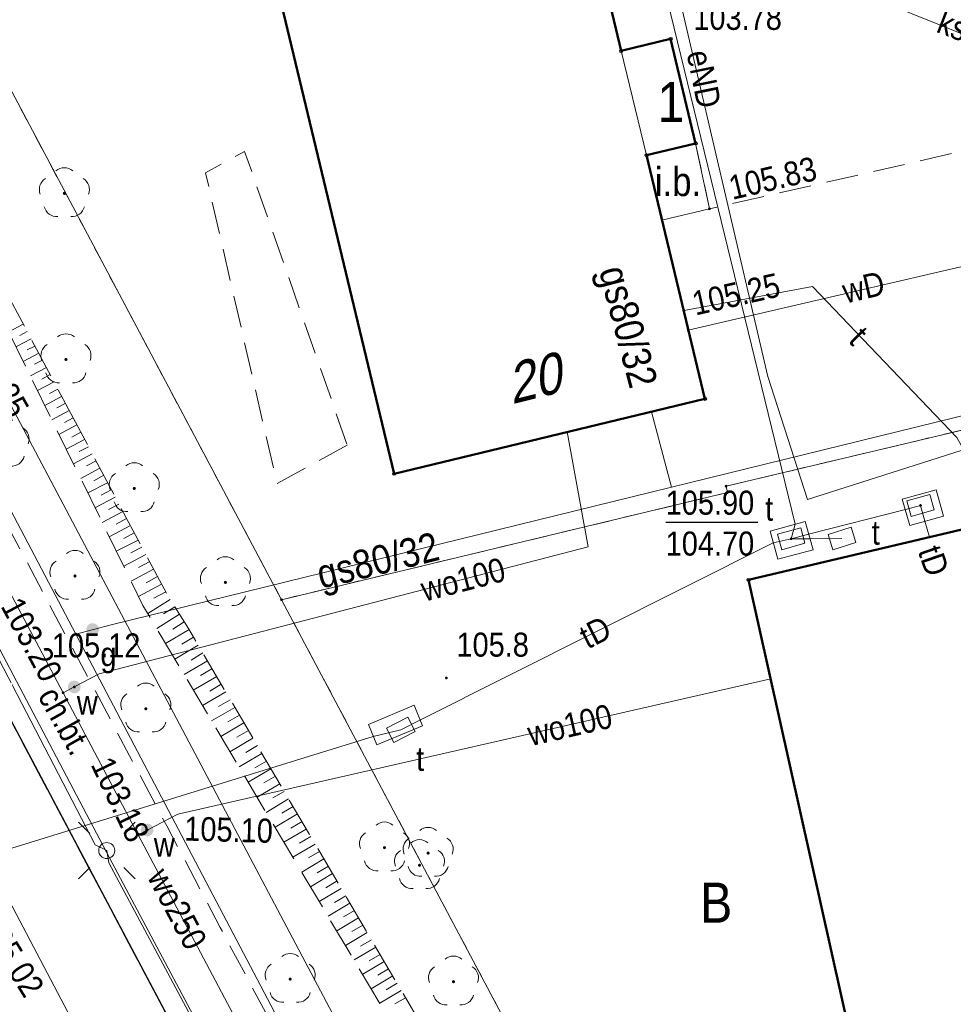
# Model space of a CAD drawing. Extents: x 7490163 to 7490671, y 5783984 to 5784563.
# Tile 37 of 43: x 7490459 to 7490489, y 5784340 to 5784371. Entities that reach past the tile are written whole.
import ezdxf
from ezdxf.enums import TextEntityAlignment as Align

# ---------------------------------------------------------------- set-up
doc = ezdxf.new("R2010")
doc.units = 0
doc.header["$MEASUREMENT"] = 0
for name, pattern in [('1.5_0.5', [2, 1.5, -0.5]), ('218-500', [1, 0.5, -0.5]), ('219-500', [0]), ('mz1.0_0.5', [1.5, 1, -0.5]), ('mz1.25_0.5', [1.75, 1.25, -0.5])]:
    doc.linetypes.add(name, pattern=pattern)
doc.layers.get('0').update_dxf_attribs({"linetype": 'CONTINUOUS', "lineweight": 5})
doc.layers.get('0').transparency = 0.8
for name, color, linetype, transparency in [('0-Inne (niezydentyfikowane)', 7, 'CONTINUOUS', 0.8), ('203-Punkt załamania granicy działki nie stabilizowany', 7, 'CONTINUOUS', 0.8), ('210-Oznaczenie użytku', 7, 'CONTINUOUS', 0.8), ('218-Granica użytku', 7, 'CONTINUOUS', 0.8), ('219-Linia granicy', 7, 'CONTINUOUS', 0.8), ('238-Punkt adresowy budynku', 7, 'CONTINUOUS', 0.8), ('312-Budynek (powierzchnia)', 7, 'CONTINUOUS', 0.8), ('320-część budynku wyodrębniona ze względu na liczbę kondygnacji naziemnych (powierzchnia)', 7, 'CONTINUOUS', 0.8), ('320-część budynku wyodrębniona ze względu na liczbę kondygnacji naziemnych (powierzchnia)-Atr25', 7, 'CONTINUOUS', 0.8), ('583-Oś przewodu-SGPOD', 7, 'CONTINUOUS', 0.8), ('583-Oś przewodu-SGPOD-Atr17', 7, 'CONTINUOUS', 0.8), ('chodnik (powierzchnia)', 7, 'CONTINUOUS', 0.8), ('chodnik (powierzchnia)-Atr17', 7, 'CONTINUOUS', 0.8), ('drzewo liściaste (punkt)', 7, 'CONTINUOUS', 0.8), ('inna budowla (powierzchnia)', 7, 'CONTINUOUS', 0.8), ('inna budowla (powierzchnia)-Atr17', 7, 'CONTINUOUS', 0.8), ('jezdnia (powierzchnia)', 7, 'CONTINUOUS', 0.8), ('komora podziemna - przewód telekomunikacyjny (powierzchnia)', 7, 'CONTINUOUS', 0.8), ('krawężnik (linia)', 7, 'CONTINUOUS', 0.8), ('latarnia (punkt)', 7, 'CONTINUOUS', 0.8), ('przewód elektroenergetyczny (linia)', 7, 'CONTINUOUS', 0.8), ('przewód elektroenergetyczny (linia)-Atr1', 7, 'CONTINUOUS', 0.8), ('przewód kanalizacyjny (linia)', 7, 'CONTINUOUS', 0.8), ('przewód kanalizacyjny (linia)-Atr1', 7, 'CONTINUOUS', 0.8), ('przewód telekomunikacyjny (linia)', 7, 'CONTINUOUS', 0.8), ('przewód telekomunikacyjny (linia)-Atr1', 7, 'CONTINUOUS', 0.8), ('przewód wodociągowy (linia)', 7, 'CONTINUOUS', 0.8), ('przewód wodociągowy (linia)-Atr1', 7, 'CONTINUOUS', 0.8), ('Punkt budynku', 7, 'CONTINUOUS', 0.8), ('punkt o określonej wysokości (sieć gazowa)', 7, 'CONTINUOUS', 0.8), ('punkt o określonej wysokości (sieć kanalizacyjna)-Atr3', 7, 'CONTINUOUS', 0.8), ('punkt o określonej wysokości (sieć telekomunikacyjna)', 7, 'CONTINUOUS', 0.8), ('punkt o określonej wysokości (sieć telekomunikacyjna)-Atr2', 7, 'CONTINUOUS', 0.8), ('punkt o określonej wysokości (sieć telekomunikacyjna)-Atr3', 7, 'CONTINUOUS', 0.8), ('punkt o określonej wysokości (sieć wodociągowa)', 7, 'CONTINUOUS', 0.8), ('punkt o określonej wysokości (sieć wodociągowa)-Atr2', 7, 'CONTINUOUS', 0.8), ('punkt wysokościowy naturalny', 7, 'CONTINUOUS', 0.8), ('punkt wysokościowy naturalny-Atr2', 7, 'CONTINUOUS', 0.8), ('punkt wysokościowy sztuczny', 7, 'CONTINUOUS', 0.8), ('punkt wysokościowy sztuczny-Atr2', 7, 'CONTINUOUS', 0.8), ('skarpa nieumocniona (powierzchnia)', 7, 'CONTINUOUS', 0.8), ('właz prostokątny - siec telekomunikacyjna (punkt)', 7, 'CONTINUOUS', 0.8), ('właz prostokątny - siec telekomunikacyjna (punkt)-Atr17', 7, 'CONTINUOUS', 0.8), ('zakrzewienie (powierzchnia)', 7, 'CONTINUOUS', 0.8), ('zasuwa - siec gazowa (punkt)', 7, 'CONTINUOUS', 0.8), ('zasuwa - siec gazowa (punkt)-Atr17', 7, 'CONTINUOUS', 0.8), ('zasuwa - siec wodociągowa (punkt)', 7, 'CONTINUOUS', 0.8), ('zasuwa - siec wodociągowa (punkt)-Atr17', 7, 'CONTINUOUS', 0.8)]:
    doc.layers.add(name, color=color, linetype=linetype, transparency=transparency)
doc.styles.get("Standard").update_dxf_attribs({"font": 'txt', "width": 0.75})

# ---------------------------------------------------------------- blocks, each defined once
blk = doc.blocks.new('PW01')
at = {"linetype": 'Continuous', "lineweight": 13}
h = blk.add_hatch(color=0, dxfattribs=at)
edge = h.paths.add_edge_path()
edge.add_arc((0, 0), 0.045, 0, 360)
blk = doc.blocks.new('OP021')
at = {"linetype": 'Continuous', "lineweight": 13}
h = blk.add_hatch(color=0, dxfattribs=at)
edge = h.paths.add_edge_path()
edge.add_arc((0, 0), 0.05, 0, 360)
at = {"color": 0, "linetype": 'Continuous', "lineweight": 13}
for centre, start, end in [((0, 0.4), 49.272, 130.728), ((-0.38, 0.124), 121.308, 202.548), ((0.38, 0.124), 337.452, 58.692), ((-0.235, -0.324), 193.221, 274.871), ((0.235, -0.324), 265.129, 346.779)]:
    blk.add_arc(centre, 0.4, start, end, dxfattribs=at)
blk = doc.blocks.new('US25')
at = {"linetype": 'Continuous', "lineweight": 0}
h = blk.add_hatch(color=0, dxfattribs=at)
edge = h.paths.add_edge_path()
edge.add_arc((0, 0), 0.2, 0, 360)
blk = doc.blocks.new('SM01')
at = {"color": 0, "linetype": 'Continuous', "lineweight": 13}
for p, q in [((-0.53, 0.531), (-0.883, 0.884)), ((0.531, 0.531), (0.884, 0.884)), ((-0.53, -0.53), (-0.883, -0.883)), ((0.531, -0.53), (0.884, -0.883))]:
    blk.add_line(p, q, dxfattribs=at)
blk.add_circle((0, 0), 0.25, dxfattribs=at)
blk = doc.blocks.new('US22B')
at = {"color": 0, "linetype": 'Continuous', "lineweight": 0}
blk.add_lwpolyline([(-0.375, -0.25), (0.375, -0.25), (0.375, 0.25), (-0.375, 0.25)], close=True, dxfattribs=at)
blk = doc.blocks.new('PW02')
at = {"linetype": 'Continuous', "lineweight": 13}
h = blk.add_hatch(color=0, dxfattribs=at)
edge = h.paths.add_edge_path()
edge.add_arc((0, 0), 0.045, 0, 360)
blk = doc.blocks.new('203')
at = {"linetype": 'Continuous', "lineweight": 0}
h = blk.add_hatch(color=0, dxfattribs=at)
edge = h.paths.add_edge_path()
edge.add_arc((0, 0), 0.045, 0, 360)
blk = doc.blocks.new('PUNKTBUD')
at = {"color": 0}
blk.add_circle((0, 0), 0.045, dxfattribs=at)

msp = doc.modelspace()

# ---------------------------------------------------------------- linework, layer by layer
at = {"layer": '0-Inne (niezydentyfikowane)', "color": 7, "linetype": 'Continuous', "lineweight": 13}
for p, q in [((7490459.6, 5784361.1), (7490459.15, 5784360.86)), ((7490459.72, 5784360.87), (7490459.49, 5784360.75)), ((7490459.84, 5784360.65), (7490459.37, 5784360.4)), ((7490460.08, 5784360.2), (7490459.6, 5784359.94)), ((7490459.96, 5784360.42), (7490459.72, 5784360.3)), ((7490460.2, 5784359.98), (7490459.95, 5784359.85)), ((7490460.32, 5784359.75), (7490459.82, 5784359.49)), ((7490460.56, 5784359.3), (7490460.04, 5784359.03)), ((7490460.44, 5784359.53), (7490460.18, 5784359.39)), ((7490460.68, 5784359.08), (7490460.42, 5784358.94)), ((7490460.79, 5784358.85), (7490460.27, 5784358.57)), ((7490461.03, 5784358.41), (7490460.49, 5784358.12)), ((7490460.91, 5784358.63), (7490460.65, 5784358.49)), ((7490461.15, 5784358.18), (7490460.88, 5784358.04)), ((7490461.27, 5784357.96), (7490460.71, 5784357.66)), ((7490461.39, 5784357.73), (7490461.11, 5784357.58)), ((7490461.51, 5784357.51), (7490460.94, 5784357.2)), ((7490461.63, 5784357.28), (7490461.34, 5784357.13)), ((7490461.75, 5784357.06), (7490461.16, 5784356.75)), ((7490461.87, 5784356.84), (7490461.57, 5784356.68)), ((7490461.99, 5784356.61), (7490461.39, 5784356.29)), ((7490462.11, 5784356.39), (7490461.8, 5784356.22)), ((7490462.23, 5784356.16), (7490461.61, 5784355.84)), ((7490462.34, 5784355.94), (7490462.03, 5784355.77)), ((7490462.46, 5784355.71), (7490461.83, 5784355.38)), ((7490462.58, 5784355.49), (7490462.26, 5784355.32)), ((7490462.7, 5784355.26), (7490462.06, 5784354.92)), ((7490462.82, 5784355.04), (7490462.5, 5784354.87)), ((7490462.94, 5784354.82), (7490462.28, 5784354.47)), ((7490463.18, 5784354.37), (7490462.5, 5784354.02)), ((7490463.06, 5784354.6), (7490462.73, 5784354.42)), ((7490463.29, 5784354.15), (7490462.95, 5784353.97)), ((7490463.42, 5784353.92), (7490462.73, 5784353.56)), ((7490463.66, 5784353.46), (7490462.96, 5784353.09)), ((7490463.54, 5784353.7), (7490463.19, 5784353.51)), ((7490463.78, 5784353.23), (7490463.43, 5784353.04)), ((7490463.91, 5784353), (7490463.19, 5784352.61)), ((7490464.18, 5784352.52), (7490463.48, 5784352.08)), ((7490464.04, 5784352.76), (7490463.67, 5784352.56)), ((7490464.32, 5784352.29), (7490463.97, 5784352.07)), ((7490464.47, 5784352.06), (7490463.76, 5784351.61)), ((7490464.77, 5784351.58), (7490464.03, 5784351.15)), ((7490464.62, 5784351.82), (7490464.26, 5784351.59)), ((7490464.91, 5784351.34), (7490464.54, 5784351.12)), ((7490465.05, 5784351.09), (7490464.32, 5784350.66)), ((7490465.2, 5784350.85), (7490464.83, 5784350.63)), ((7490465.34, 5784350.6), (7490464.61, 5784350.18)), ((7490465.48, 5784350.36), (7490465.12, 5784350.15)), ((7490465.63, 5784350.12), (7490464.9, 5784349.69)), ((7490465.77, 5784349.88), (7490465.41, 5784349.66)), ((7490465.91, 5784349.64), (7490465.19, 5784349.21)), ((7490466.19, 5784349.15), (7490465.47, 5784348.73)), ((7490466.05, 5784349.39), (7490465.69, 5784349.18)), ((7490466.34, 5784348.91), (7490465.98, 5784348.7)), ((7490466.48, 5784348.67), (7490465.76, 5784348.25)), ((7490466.62, 5784348.43), (7490466.26, 5784348.22)), ((7490466.76, 5784348.19), (7490466.04, 5784347.77)), ((7490466.9, 5784347.96), (7490466.54, 5784347.75)), ((7490467.04, 5784347.72), (7490466.33, 5784347.3)), ((7490467.18, 5784347.48), (7490466.82, 5784347.27)), ((7490467.32, 5784347.24), (7490466.61, 5784346.82)), ((7490467.46, 5784347.01), (7490467.1, 5784346.8)), ((7490467.6, 5784346.77), (7490466.89, 5784346.35)), ((7490467.73, 5784346.53), (7490467.38, 5784346.33)), ((7490467.87, 5784346.3), (7490467.17, 5784345.88)), ((7490468.01, 5784346.06), (7490467.66, 5784345.86)), ((7490468.15, 5784345.83), (7490467.45, 5784345.42)), ((7490468.29, 5784345.59), (7490467.94, 5784345.39)), ((7490468.42, 5784345.36), (7490467.72, 5784344.95)), ((7490468.56, 5784345.13), (7490468.21, 5784344.92)), ((7490468.7, 5784344.89), (7490468, 5784344.48)), ((7490468.83, 5784344.66), (7490468.49, 5784344.46)), ((7490468.97, 5784344.43), (7490468.28, 5784344.02)), ((7490469.24, 5784343.97), (7490468.55, 5784343.56)), ((7490469.11, 5784344.2), (7490468.76, 5784343.99)), ((7490469.38, 5784343.74), (7490469.03, 5784343.53)), ((7490469.51, 5784343.51), (7490468.82, 5784343.1)), ((7490469.78, 5784343.05), (7490469.1, 5784342.64)), ((7490469.65, 5784343.28), (7490469.3, 5784343.07)), ((7490469.92, 5784342.82), (7490469.58, 5784342.62)), ((7490470.05, 5784342.59), (7490469.37, 5784342.19)), ((7490470.32, 5784342.13), (7490469.64, 5784341.73)), ((7490470.19, 5784342.36), (7490469.84, 5784342.16)), ((7490470.45, 5784341.91), (7490470.11, 5784341.71)), ((7490470.59, 5784341.68), (7490469.91, 5784341.28)), ((7490470.72, 5784341.45), (7490470.38, 5784341.25)), ((7490470.85, 5784341.23), (7490470.18, 5784340.83)), ((7490470.99, 5784341), (7490470.65, 5784340.8)), ((7490471.12, 5784340.78), (7490470.44, 5784340.38)), ((7490471.25, 5784340.55), (7490470.91, 5784340.35)), ((7490471.38, 5784340.33), (7490470.71, 5784339.93)), ((7490471.51, 5784340.1), (7490471.18, 5784339.91))]:
    msp.add_line(p, q, dxfattribs=at)
at = {"layer": '218-Granica użytku', "color": 3, "linetype": '218-500', "lineweight": 18, "flags": 128}
for points in [[(7490458.07, 5784370.55), (7490467.65, 5784352.51)], [(7490481.51, 5784356.05), (7490497.71, 5784359.9)], [(7490481.55, 5784355.85), (7490481.51, 5784356.05)], [(7490467.65, 5784352.51), (7490481.55, 5784355.85)], [(7490487.01, 5784316.04), (7490467.65, 5784352.51)]]:
    msp.add_lwpolyline(points, dxfattribs=at)
at = {"layer": '219-Linia granicy', "color": 7, "linetype": '219-500', "lineweight": 18, "flags": 128}
for points in [[(7490458.07, 5784370.55), (7490467.65, 5784352.51)], [(7490481.51, 5784356.05), (7490497.71, 5784359.9)], [(7490481.55, 5784355.85), (7490481.51, 5784356.05)], [(7490467.65, 5784352.51), (7490481.55, 5784355.85)], [(7490487.01, 5784316.04), (7490467.65, 5784352.51)]]:
    msp.add_lwpolyline(points, dxfattribs=at)
at = {"layer": '312-Budynek (powierzchnia)', "color": 7, "linetype": 'Continuous', "lineweight": 50, "flags": 128}
for points in [[(7490471.16, 5784356.44), (7490463.51, 5784388.31)], [(7490475.22, 5784382.24), (7490478.24, 5784369.62)], [(7490478.24, 5784369.62), (7490479.78, 5784370)], [(7490479.78, 5784370), (7490480.56, 5784366.74)], [(7490480.56, 5784366.74), (7490479.03, 5784366.37)], [(7490479.03, 5784366.37), (7490480.85, 5784358.77)], [(7490480.85, 5784358.77), (7490471.16, 5784356.44)], [(7490482.21, 5784353.13), (7490491.94, 5784355.43)], [(7490489.29, 5784321.35), (7490482.21, 5784353.13)]]:
    msp.add_lwpolyline(points, dxfattribs=at)
at = {"layer": '320-część budynku wyodrębniona ze względu na liczbę kondygnacji naziemnych (powierzchnia)', "color": 7, "linetype": 'Continuous', "lineweight": 18, "flags": 128}
for points in [[(7490478.24, 5784369.62), (7490475.22, 5784382.24), (7490474.58, 5784385.37), (7490473.31, 5784390.67), (7490463.51, 5784388.31), (7490471.16, 5784356.44), (7490480.85, 5784358.77), (7490479.03, 5784366.37)], [(7490480.56, 5784366.74), (7490479.78, 5784370), (7490478.24, 5784369.62), (7490479.03, 5784366.37)], [(7490496.63, 5784334.43), (7490493.72, 5784347.32), (7490493, 5784350.43), (7490491.94, 5784355.43), (7490482.21, 5784353.13), (7490489.29, 5784321.35), (7490499.05, 5784323.54), (7490497.3, 5784331.31)]]:
    msp.add_lwpolyline(points, close=True, dxfattribs=at)
at = {"layer": '583-Oś przewodu-SGPOD', "color": 52, "linetype": 'Continuous', "lineweight": 18, "flags": 128}
for points in [[(7490415.49, 5784438.86), (7490415.58, 5784438.75), (7490417.22, 5784435.04), (7490419.69, 5784430.5), (7490461.24, 5784351.44)], [(7490479.81, 5784356.02), (7490479.18, 5784358.37)], [(7490479.81, 5784356.02), (7490490.39, 5784358.62), (7490491.22, 5784355.26)], [(7490461.24, 5784351.44), (7490462.34, 5784351.73), (7490479.81, 5784356.02)], [(7490461.24, 5784351.44), (7490482.58, 5784310.82), (7490483.22, 5784310.14), (7490484.28, 5784309.5), (7490486.66, 5784308.8), (7490487.76, 5784308.18), (7490488.38, 5784307.37), (7490493.64, 5784298), (7490493.87, 5784297.7)]]:
    msp.add_lwpolyline(points, dxfattribs=at)
at = {"layer": 'chodnik (powierzchnia)', "color": 7, "linetype": 'mz1.0_0.5', "lineweight": 18, "flags": 128}
msp.add_lwpolyline([(7490449.49, 5784367.1), (7490432.48, 5784399.49), (7490431.36, 5784399.89), (7490430.43, 5784401.18), (7490429.44, 5784402.49), (7490430.89, 5784402.5), (7490426.99, 5784409.82), (7490427.02, 5784409.78), (7490414.41, 5784433.3), (7490416.6, 5784434.5), (7490433.39, 5784403.31), (7490435.16, 5784404.21), (7490437.33, 5784400.13), (7490435.63, 5784399.25), (7490438.82, 5784393.1), (7490442.96, 5784385.37), (7490451.95, 5784368.34), (7490464.07, 5784345.46), (7490465.74, 5784342.29), (7490480.97, 5784313.72), (7490478.57, 5784312.2), (7490463.26, 5784341.09)], close=True, dxfattribs=at)
msp.add_lwpolyline([(7490499.38, 5784359.13), (7490491.88, 5784391.65), (7490490.54, 5784391.42), (7490490.22, 5784390.5), (7490478.8, 5784387.84), (7490476.89, 5784393.97), (7490475.42, 5784393.64), (7490477.32, 5784387.53), (7490474.26, 5784386.72), (7490474.58, 5784385.37), (7490476.28, 5784385.78), (7490477.02, 5784382.67), (7490477.36, 5784380.51), (7490478.9, 5784380.18), (7490480.81, 5784372.04), (7490477.82, 5784371.36), (7490478.24, 5784369.62), (7490479.78, 5784370), (7490480.56, 5784366.74), (7490480.99, 5784364.7), (7490493.33, 5784367.51), (7490494.15, 5784367.1), (7490497.59, 5784352.17), (7490492.86, 5784351.11), (7490493, 5784350.43), (7490494.29, 5784350.74), (7490495.02, 5784347.62), (7490493.72, 5784347.32), (7490494.28, 5784344.86), (7490498.3, 5784345.94), (7490499.26, 5784345.28), (7490501.05, 5784337.18), (7490500.66, 5784336.44), (7490496.38, 5784335.55), (7490496.63, 5784334.43), (7490498.02, 5784334.74), (7490498.72, 5784331.63), (7490499.23, 5784329.39), (7490502.08, 5784330.05), (7490502.39, 5784329.89), (7490502.69, 5784329.961)], dxfattribs=at)
at = {"layer": 'inna budowla (powierzchnia)', "color": 7, "linetype": 'Continuous', "lineweight": 18, "flags": 128}
msp.add_lwpolyline([(7490479.03, 5784366.37), (7490480.56, 5784366.74), (7490480.99, 5784364.7), (7490479.51, 5784364.35)], close=True, dxfattribs=at)
at = {"layer": 'jezdnia (powierzchnia)', "color": 7, "linetype": '1.5_0.5', "lineweight": 18, "flags": 128}
msp.add_lwpolyline([(7490493.35, 5784270.83), (7490487.55, 5784281.94), (7490484.68, 5784287.36), (7490481.18, 5784293.46), (7490479.7, 5784296.05), (7490471.34, 5784310.89), (7490456.89, 5784338.8), (7490453.54, 5784345.1), (7490448.2, 5784354.55), (7490447.85, 5784355.26), (7490447.28, 5784356.08), (7490446.57, 5784356.78), (7490445.75, 5784357.35), (7490445.05, 5784357.69), (7490444.1, 5784358), (7490443.11, 5784358.16), (7490442.77, 5784358.18), (7490441.77, 5784358.14), (7490440.79, 5784357.94), (7490439.81, 5784357.56), (7490437.44, 5784356.36), (7490434.62, 5784361.99), (7490437.1, 5784364.34), (7490438.36, 5784366.53), (7490438.74, 5784367.63), (7490438.93, 5784368.61), (7490439.01, 5784369.61), (7490439.01, 5784369.65), (7490438.97, 5784370.65), (7490438.8, 5784371.63), (7490438.52, 5784372.59), (7490438.13, 5784373.51), (7490434.4, 5784380.63), (7490433.69, 5784381.68), (7490432.98, 5784382.39), (7490432.17, 5784382.97), (7490431.26, 5784383.42), (7490430.3, 5784383.71), (7490429.31, 5784383.84), (7490427.04, 5784383.51), (7490424.41, 5784382.28), (7490422.06, 5784381.02), (7490421.44, 5784380.24), (7490420.96, 5784379.36), (7490420.61, 5784378.43), (7490420.41, 5784377.45), (7490420.37, 5784376.45), (7490420.45, 5784375.62), (7490417.08, 5784386.72), (7490419.34, 5784388.17), (7490419.63, 5784388.47), (7490420.28, 5784389.24), (7490420.84, 5784390.06), (7490421.17, 5784390.64), (7490421.59, 5784391.54), (7490421.91, 5784392.49), (7490422.14, 5784393.46), (7490422.2, 5784394.01), (7490422.22, 5784395.01), (7490422.16, 5784396), (7490422, 5784396.99), (7490421.81, 5784397.77), (7490421.49, 5784398.71), (7490421.08, 5784399.63), (7490420.59, 5784400.5), (7490420.02, 5784401.32), (7490419.49, 5784402.23), (7490418.96, 5784403.08), (7490418.4, 5784403.91), (7490417.82, 5784404.73), (7490417.21, 5784405.52), (7490416.88, 5784405.93), (7490416.24, 5784406.69), (7490415.57, 5784407.44), (7490414.88, 5784408.16), (7490414.17, 5784408.86), (7490412.33, 5784410.59), (7490395.46, 5784424.98), (7490394.74, 5784425.56), (7490393.17, 5784426.96), (7490391.74, 5784428.21), (7490390.88, 5784428.72), (7490389.98, 5784429.16), (7490388.99, 5784429.54), (7490388.03, 5784429.82), (7490387.05, 5784430.03), (7490386.1, 5784430.16), (7490385.1, 5784430.2), (7490384.1, 5784430.14), (7490383.12, 5784429.97), (7490382.02, 5784429.69), (7490381.08, 5784429.36), (7490380.17, 5784428.95), (7490379.77, 5784428.74), (7490378.92, 5784428.22), (7490372.91, 5784432.64), (7490383.97, 5784437.63), (7490384.52, 5784436.93), (7490385.37, 5784436.21), (7490386.31, 5784435.73), (7490387.25, 5784435.46), (7490388.26, 5784435.39), (7490389.27, 5784435.54), (7490390.22, 5784435.88), (7490391.08, 5784436.43), (7490391.82, 5784437.13), (7490392.36, 5784437.96), (7490392.73, 5784438.87), (7490392.94, 5784439.85), (7490392.9, 5784440.88), (7490392.68, 5784441.86), (7490402.43, 5784444.54), (7490401.26, 5784443.54), (7490400.22, 5784442.42), (7490399.51, 5784441.22), (7490398.89, 5784439.77), (7490398.56, 5784438.62), (7490398.35, 5784437.3), (7490398.39, 5784435.78), (7490398.57, 5784434.42), (7490398.9, 5784433.41), (7490400.75, 5784434.8), (7490400.8, 5784433.59), (7490400.95, 5784432.63), (7490401.21, 5784431.65), (7490401.59, 5784430.64), (7490402.14, 5784429.55), (7490402.84, 5784428.52), (7490403.51, 5784427.79), (7490405.7, 5784425.76), (7490407.31, 5784424.39), (7490414.92, 5784417.89), (7490417.15, 5784415.87), (7490419.33, 5784413.8), (7490421.46, 5784411.7), (7490423.56, 5784409.54), (7490425.54, 5784407.29), (7490427.49, 5784404.98), (7490429.44, 5784402.49), (7490430.43, 5784401.18), (7490431.36, 5784399.89), (7490432.48, 5784399.49), (7490449.49, 5784367.1), (7490463.26, 5784341.09), (7490478.57, 5784312.2), (7490479.08, 5784311.34), (7490479.67, 5784310.53), (7490480.38, 5784309.72), (7490481.1, 5784309.03), (7490481.88, 5784308.4), (7490482.71, 5784307.85), (7490483.59, 5784307.37), (7490484.5, 5784306.96), (7490485.45, 5784306.64), (7490486.42, 5784306.4), (7490487.41, 5784306.24), (7490487.86, 5784306.2), (7490488.86, 5784306.17), (7490489.86, 5784306.22), (7490490.85, 5784306.35), (7490491.82, 5784306.57), (7490492.78, 5784306.87), (7490493.71, 5784307.24), (7490494.6, 5784307.69), (7490495.34, 5784308.14), (7490498.61, 5784303.32), (7490497.74, 5784302.84), (7490496.9, 5784302.28), (7490496.11, 5784301.67), (7490495.38, 5784300.99), (7490494.7, 5784300.26), (7490494.07, 5784299.48), (7490493.52, 5784298.65), (7490493.03, 5784297.78), (7490492.72, 5784297.14), (7490492.35, 5784296.21), (7490492.05, 5784295.26), (7490491.83, 5784294.28), (7490491.69, 5784293.29), (7490491.65, 5784292.28), (7490491.65, 5784291.15), (7490491.76, 5784290.16), (7490491.97, 5784289.18), (7490492.25, 5784288.22), (7490492.62, 5784287.29), (7490493.73, 5784285.36), (7490499.77, 5784274.09)], close=True, dxfattribs=at)
at = {"layer": 'komora podziemna - przewód telekomunikacyjny (powierzchnia)', "color": 30, "linetype": 'Continuous', "lineweight": 18, "flags": 128}
for points in [[(7490487, 5784355.65), (7490488.06, 5784355.94), (7490488.29, 5784355.12), (7490487.24, 5784354.82)], [(7490482.88, 5784354.65), (7490483.97, 5784354.95), (7490484.22, 5784354.07), (7490483.12, 5784353.77)], [(7490470.36, 5784348.62), (7490471.79, 5784349.22), (7490472.05, 5784348.58), (7490470.62, 5784347.99)]]:
    msp.add_lwpolyline(points, close=True, dxfattribs=at)
at = {"layer": 'krawężnik (linia)', "color": 7, "linetype": 'Continuous', "lineweight": 25, "flags": 128}
msp.add_lwpolyline([(7490432.48, 5784399.49), (7490449.49, 5784367.1), (7490463.26, 5784341.09), (7490478.57, 5784312.2), (7490479.08, 5784311.34), (7490479.67, 5784310.53), (7490480.38, 5784309.72), (7490481.1, 5784309.03), (7490481.88, 5784308.4), (7490482.71, 5784307.85), (7490483.59, 5784307.37), (7490484.5, 5784306.96), (7490485.45, 5784306.64), (7490486.42, 5784306.4), (7490487.41, 5784306.24), (7490487.86, 5784306.2), (7490488.86, 5784306.17), (7490489.86, 5784306.22), (7490490.85, 5784306.35), (7490491.82, 5784306.57), (7490492.78, 5784306.87), (7490493.71, 5784307.24), (7490494.6, 5784307.69), (7490495.34, 5784308.14)], dxfattribs=at)
at = {"layer": 'przewód elektroenergetyczny (linia)', "color": 1, "linetype": 'Continuous', "lineweight": 18, "flags": 128}
for points in [[(7490445.25, 5784406.28), (7490447.5, 5784406.88), (7490450, 5784396.73), (7490472.52, 5784402.31), (7490475.76, 5784391.09), (7490476.97, 5784384.51), (7490482.81, 5784359.47), (7490484.05, 5784355.63), (7490493.4, 5784358.62), (7490494.66, 5784352.09), (7490495.34, 5784348.56), (7490494.87, 5784348.26)], [(7490445.2, 5784376.91), (7490445.99, 5784375.41), (7490462.19, 5784344.64)], [(7490445.36, 5784376.64), (7490445.52, 5784376.2), (7490453.54, 5784360.85), (7490461.84, 5784344.87), (7490462.2, 5784344.69)], [(7490462.19, 5784344.64), (7490478.95, 5784313.13)], [(7490462.2, 5784344.69), (7490462.27, 5784344.31), (7490470.68, 5784328.56), (7490478.75, 5784313.42), (7490479.01, 5784312.99)]]:
    msp.add_lwpolyline(points, dxfattribs=at)
at = {"layer": 'przewód kanalizacyjny (linia)', "color": 34, "linetype": 'Continuous', "lineweight": 18, "flags": 128}
for points in [[(7490500.89, 5784365.32), (7490500.32, 5784365.55), (7490482.45, 5784372.74), (7490481.9, 5784372.97), (7490477.67, 5784372.02)], [(7490453.7, 5784353.49), (7490467.72, 5784326.83), (7490476.93, 5784309.08)]]:
    msp.add_lwpolyline(points, dxfattribs=at)
at = {"layer": 'przewód telekomunikacyjny (linia)', "color": 30, "linetype": 'Continuous', "lineweight": 18, "flags": 128}
for points in [[(7490483.54, 5784354.41), (7490483.66, 5784354.87), (7490479.15, 5784373.37), (7490474.63, 5784391.72), (7490474.39, 5784392.23)], [(7490490.14, 5784355.01), (7490490.07, 5784355.13), (7490488.7, 5784357.57), (7490484.2, 5784362.28), (7490480.37, 5784361.56), (7490480.19, 5784361.53)], [(7490459.22, 5784358.56), (7490475.64, 5784327.5), (7490481.69, 5784315.92), (7490490.05, 5784299.91), (7490490.89, 5784298.3), (7490500.92, 5784279.42), (7490502.69, 5784276.09)], [(7490483.54, 5784354.41), (7490484.08, 5784354.55), (7490487.1, 5784355.32), (7490487.57, 5784355.45), (7490487.71, 5784354.96), (7490487.85, 5784354.46)], [(7490471.37, 5784348.45), (7490471.98, 5784348.76), (7490482.98, 5784354.28), (7490483.54, 5784354.41)], [(7490485.12, 5784354.42), (7490484.12, 5784354.41), (7490483.54, 5784354.41)], [(7490471.37, 5784348.45), (7490470.51, 5784348.25), (7490444.97, 5784340.36), (7490444.3, 5784340.41)]]:
    msp.add_lwpolyline(points, dxfattribs=at)
at = {"layer": 'przewód wodociągowy (linia)', "color": 5, "linetype": 'Continuous', "lineweight": 18, "flags": 128}
for points in [[(7490490.5, 5784293.41), (7490486.73, 5784300.69), (7490486.34, 5784301.4), (7490486.08, 5784302.09), (7490485.92, 5784302.31), (7490485.61, 5784302.84), (7490463.18, 5784345.18), (7490460.84, 5784349.61), (7490452.52, 5784365.31), (7490417.66, 5784431.66), (7490410.42, 5784445.39)], [(7490480.33, 5784360.92), (7490494.28, 5784364.16), (7490496.98, 5784354.79)], [(7490460.84, 5784349.61), (7490461.19, 5784349.79), (7490461.96, 5784350.2), (7490477.21, 5784354.16), (7490476.56, 5784357.74)], [(7490463.18, 5784345.18), (7490463.46, 5784345.33), (7490464.42, 5784345.82), (7490482.9, 5784350.04)]]:
    msp.add_lwpolyline(points, dxfattribs=at)
at = {"layer": 'punkt o określonej wysokości (sieć telekomunikacyjna)-Atr2', "color": 7, "flags": 128}
msp.add_lwpolyline([(7490479.626, 5784354.929), (7490482.501, 5784354.929)], dxfattribs=at)
at = {"layer": 'skarpa nieumocniona (powierzchnia)', "color": 7, "linetype": 'mz1.25_0.5', "lineweight": 18, "flags": 128}
msp.add_lwpolyline([(7490461.01, 5784358.45), (7490464.06, 5784352.71), (7490464.75, 5784351.61), (7490487.26, 5784313.31), (7490489.62, 5784313.77), (7490491.55, 5784313.32), (7490486.73, 5784313.02), (7490463.33, 5784352.33), (7490452.21, 5784375)], close=True, dxfattribs=at)
at = {"layer": 'zakrzewienie (powierzchnia)', "color": 7, "linetype": 'mz1.0_0.5', "lineweight": 18, "flags": 128}
msp.add_lwpolyline([(7490469.7, 5784357.33), (7490467.51, 5784356.13), (7490465.28, 5784365.82), (7490466.5, 5784366.49)], close=True, dxfattribs=at)

# ---------------------------------------------------------------- block references
at = {"layer": '203-Punkt załamania granicy działki nie stabilizowany', "color": 7, "linetype": 'Continuous', "lineweight": 18}
for p in [(7490481.51, 5784356.05), (7490481.55, 5784355.85), (7490467.65, 5784352.51)]:
    msp.add_blockref('203', p, dxfattribs=at)
at = {"layer": 'drzewo liściaste (punkt)', "color": 94, "linetype": 'Continuous', "lineweight": 13}
for p in [(7490460.88, 5784365.18), (7490460.93, 5784360), (7490459, 5784357.4), (7490463.06, 5784355.98), (7490461.21, 5784353.25), (7490465.9, 5784353.05), (7490463.42, 5784349.11), (7490470.86, 5784344.78), (7490472.22, 5784344.61), (7490471.95, 5784344.23), (7490467.92, 5784340.68), (7490473.01, 5784340.6)]:
    msp.add_blockref('OP021', p, dxfattribs=at)
at = {"layer": 'latarnia (punkt)', "color": 7, "linetype": 'Continuous', "lineweight": 18}
msp.add_blockref('SM01', (7490462.2, 5784344.69), dxfattribs=at)
at = {"layer": 'Punkt budynku', "color": 5, "linetype": 'Continuous', "lineweight": 18}
for p in [(7490479.78, 5784370), (7490478.24, 5784369.62), (7490480.56, 5784366.74), (7490479.03, 5784366.37), (7490480.85, 5784358.77), (7490471.16, 5784356.44), (7490482.21, 5784353.13)]:
    msp.add_blockref('PUNKTBUD', p, dxfattribs=at)
at = {"layer": 'punkt o określonej wysokości (sieć gazowa)', "color": 40, "linetype": 'Continuous', "lineweight": 13}
msp.add_blockref('PW01', (7490461.24, 5784351.44), dxfattribs=at)
at = {"layer": 'punkt o określonej wysokości (sieć telekomunikacyjna)', "color": 30, "linetype": 'Continuous', "lineweight": 13}
msp.add_blockref('PW01', (7490480.19, 5784361.53), dxfattribs=at)
at = {"layer": 'punkt o określonej wysokości (sieć telekomunikacyjna)', "color": 30, "linetype": 'Continuous', "lineweight": 13, "rotation": 195.392}
for p in [(7490487.57, 5784355.45), (7490483.54, 5784354.41)]:
    msp.add_blockref('PW01', p, dxfattribs=at)
at = {"layer": 'punkt o określonej wysokości (sieć wodociągowa)', "color": 5, "linetype": 'Continuous', "lineweight": 13}
for p in [(7490480.33, 5784360.92), (7490461.19, 5784349.79), (7490460.84, 5784349.61), (7490463.18, 5784345.18), (7490463.46, 5784345.33)]:
    msp.add_blockref('PW01', p, dxfattribs=at)
at = {"layer": 'punkt wysokościowy naturalny', "color": 7, "linetype": 'Continuous', "lineweight": 13}
msp.add_blockref('PW01', (7490472.79, 5784350.07), dxfattribs=at)
at = {"layer": 'punkt wysokościowy sztuczny', "color": 7, "linetype": 'Continuous', "lineweight": 13}
msp.add_blockref('PW02', (7490480.99, 5784364.7), dxfattribs=at)
at = {"layer": 'właz prostokątny - siec telekomunikacyjna (punkt)', "color": 7, "linetype": 'Continuous', "lineweight": 18}
for p, rotation in [((7490487.57, 5784355.45), 195.392), ((7490483.54, 5784354.41), 195.392), ((7490485.12, 5784354.42), 197.2429999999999), ((7490471.37, 5784348.45), 207.308)]:
    msp.add_blockref('US22B', p, dxfattribs=dict(at, rotation=rotation))
at = {"layer": 'zasuwa - siec gazowa (punkt)', "color": 7, "linetype": 'Continuous', "lineweight": 13, "rotation": 106.216}
msp.add_blockref('US25', (7490461.76, 5784351.58), dxfattribs=at)
at = {"layer": 'zasuwa - siec wodociągowa (punkt)', "color": 7, "linetype": 'Continuous', "lineweight": 13}
for p in [(7490461.19, 5784349.79), (7490463.46, 5784345.33)]:
    msp.add_blockref('US25', p, dxfattribs=at)

# ---------------------------------------------------------------- texts
at = {"layer": '210-Oznaczenie użytku', "color": 3, "linetype": 'Continuous', "lineweight": 18, "width": 0.9}
msp.add_text('B', height=1.25, dxfattribs=at).set_placement((7490480.7, 5784342.44))
at = {"layer": '238-Punkt adresowy budynku', "color": 7, "linetype": 'Continuous', "lineweight": 25, "oblique": 15, "width": 0.9}
msp.add_text('20', height=1.25, rotation=14.037, dxfattribs=at).set_placement((7490475.49, 5784359.41), align=Align.MIDDLE_CENTER)
at = {"layer": '320-część budynku wyodrębniona ze względu na liczbę kondygnacji naziemnych (powierzchnia)-Atr25', "color": 7, "width": 0.9}
msp.add_text('1', height=1.25, dxfattribs=at).set_placement((7490479.79, 5784368.03), align=Align.MIDDLE_CENTER)
at = {"layer": '583-Oś przewodu-SGPOD-Atr17', "color": 52, "width": 0.9}
for rotation, p in [(284.731, (7490478.463, 5784361.026)), (13.797, (7490470.65, 5784353.74))]:
    msp.add_text('gs80/32', height=0.9, rotation=rotation, dxfattribs=at).set_placement(p, align=Align.MIDDLE_CENTER)
at = {"layer": 'chodnik (powierzchnia)-Atr17', "color": 7, "width": 0.9}
msp.add_text('ch.bt.', height=0.75, rotation=299.258, dxfattribs=at).set_placement((7490460.899, 5784348.732), align=Align.MIDDLE_CENTER)
at = {"layer": 'inna budowla (powierzchnia)-Atr17', "color": 7, "width": 0.9}
msp.add_text('i.b.', height=0.9, dxfattribs=at).set_placement((7490480.01, 5784365.546), align=Align.MIDDLE_CENTER)
at = {"layer": 'przewód elektroenergetyczny (linia)-Atr1', "color": 1, "width": 0.9}
msp.add_text('eND', height=0.75, rotation=281.433, dxfattribs=at).set_placement((7490480.821, 5784368.748), align=Align.MIDDLE_CENTER)
at = {"layer": 'przewód kanalizacyjny (linia)-Atr1', "color": 34, "width": 0.9}
msp.add_text('ksD150', height=0.75, rotation=339.035, dxfattribs=at).set_placement((7490489.59, 5784370.027), align=Align.MIDDLE_CENTER)
at = {"layer": 'przewód telekomunikacyjny (linia)-Atr1', "color": 30, "width": 0.9}
for s, rotation, p in [('t', 314.657, (7490485.645, 5784360.742)), ('tD', 289.141, (7490487.981, 5784353.726)), ('tD', 26.664, (7490477.43, 5784351.495))]:
    msp.add_text(s, height=0.75, rotation=rotation, dxfattribs=at).set_placement(p, align=Align.MIDDLE_CENTER)
at = {"layer": 'przewód wodociągowy (linia)-Atr1', "color": 5, "width": 0.9}
msp.add_text('wD', height=0.75, rotation=13.049, dxfattribs=at).set_placement((7490485.791, 5784362.255), align=Align.MIDDLE_CENTER)
for s, rotation, p in [('wo100', 14.557, (7490472.02, 5784352.81)), ('wo100', 12.863, (7490475.34, 5784348.31)), ('wo250', -62.087, (7490463.779, 5784344.049))]:
    msp.add_text(s, height=0.75, rotation=rotation, dxfattribs=at).set_placement(p, align=Align.MIDDLE_LEFT)
at = {"layer": 'punkt o określonej wysokości (sieć kanalizacyjna)-Atr3', "color": 34, "width": 0.9}
msp.add_text('103.78', height=0.75, dxfattribs=at).set_placement((7490480.487, 5784370.053), align=Align.BOTTOM_LEFT)
at = {"layer": 'punkt o określonej wysokości (sieć telekomunikacyjna)-Atr2', "color": 30, "width": 0.9}
for s, rotation, p in [('105.25', 12.733, (7490480.472, 5784361.736)), ('104.25', 299.624, (7490458.125, 5784360.701))]:
    msp.add_text(s, height=0.75, rotation=rotation, dxfattribs=at).set_placement(p, align=Align.MIDDLE_LEFT)
msp.add_text('105.90', height=0.75, dxfattribs=at).set_placement((7490479.626, 5784354.936), align=Align.BOTTOM_LEFT)
at = {"layer": 'punkt o określonej wysokości (sieć telekomunikacyjna)-Atr3', "color": 30, "width": 0.9}
msp.add_text('104.70', height=0.75, dxfattribs=at).set_placement((7490479.626, 5784353.661), align=Align.BOTTOM_LEFT)
at = {"layer": 'punkt o określonej wysokości (sieć wodociągowa)-Atr2', "color": 5, "width": 0.9}
for s, rotation, p in [('103.20', 298.301, (7490458.88, 5784352.31)), ('103.18', 295.56, (7490461.69, 5784347.37)), ('105.10', 358.492, (7490464.61, 5784345))]:
    msp.add_text(s, height=0.75, rotation=rotation, dxfattribs=at).set_placement(p)
msp.add_text('105.12', height=0.75, dxfattribs=at).set_placement((7490460.49, 5784350.71))
at = {"layer": 'punkt wysokościowy naturalny-Atr2', "color": 7, "width": 0.9}
msp.add_text('105.8', height=0.75, dxfattribs=at).set_placement((7490473.103, 5784350.735))
at = {"layer": 'punkt wysokościowy sztuczny-Atr2', "color": 7, "width": 0.9}
for s, rotation, p in [('105.83', 13.279, (7490481.704, 5784364.976)), ('105.02', 301.663, (7490458.198, 5784342.397))]:
    msp.add_text(s, height=0.75, rotation=rotation, dxfattribs=at).set_placement(p)
at = {"layer": 'właz prostokątny - siec telekomunikacyjna (punkt)-Atr17', "color": 7, "width": 0.9}
for p in [(7490482.73, 5784355.348), (7490486.048, 5784354.602), (7490471.846, 5784347.547)]:
    msp.add_text('t', height=0.75, dxfattribs=at).set_placement(p, align=Align.MIDDLE_LEFT)
at = {"layer": 'zasuwa - siec gazowa (punkt)-Atr17', "color": 7, "width": 0.9}
msp.add_text('g', height=0.75, dxfattribs=at).set_placement((7490462.003, 5784350.813), align=Align.MIDDLE_LEFT)
at = {"layer": 'zasuwa - siec wodociągowa (punkt)-Atr17', "color": 7, "width": 0.9}
for p in [(7490461.27, 5784348.93), (7490463.67, 5784344.5)]:
    msp.add_text('w', height=0.75, dxfattribs=at).set_placement(p)

doc.saveas('drawing.dxf')
